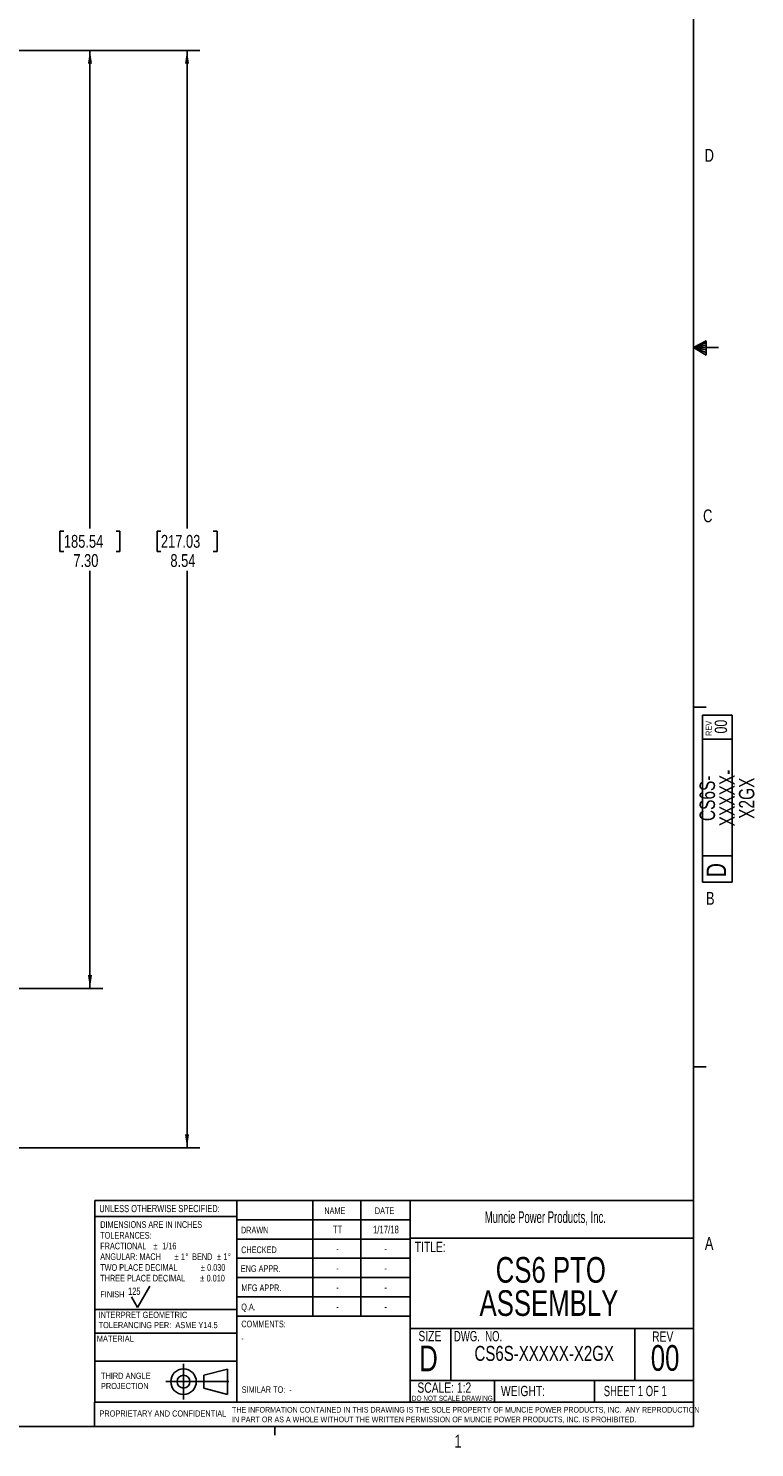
# Model space of a CAD drawing. Header units: inches. Extents: x 0.3 to 34.1, y 0.2 to 21.7.
# Tile 20 of 28: x 27 to 34.1, y 0.2 to 14. Entities that reach past the tile are written whole.
import ezdxf

# ---------------------------------------------------------------- set-up
doc = ezdxf.new("R2010")
doc.units = ezdxf.units.IN
doc.header["$MEASUREMENT"] = 0
doc.linetypes.add('CENTERX2', pattern=[0.8, 0.5, -0.1, 0.1, -0.1])
doc.layers.add('BORDER', color=7, linetype='Continuous', lineweight=25)
doc.layers.add('SLD-0', color=7, linetype='Continuous', lineweight=25)
doc.styles.add('SLDTEXTSTYLE0', font='TXT', dxfattribs={"width": 0.75})
doc.styles.add('SLDTEXTSTYLE1', font='TXT', dxfattribs={"width": 0.605})
doc.styles.add('SLDTEXTSTYLE2', font='TXT', dxfattribs={"width": 0.694444})
doc.styles.add('SLDTEXTSTYLE3', font='TXT', dxfattribs={"width": 0.6875})
doc.dimstyles.new('SLDDIMSTYLE0', dxfattribs={"dimtxt": 0.125, "dimasz": 0.13, "dimexe": 0, "dimexo": 0.0625, "dimgap": 0.03125, "dimtad": 0, "dimtih": 1, "dimtoh": 1, "dimlfac": 0.8, "dimrnd": 1e-09, "dimzin": 12, "dimdsep": 46, "dimtxsty": 'SLDTEXTSTYLE0', "dimsah": 1, "dimcen": 0.09, "dimadec": 0, "dimazin": 3, "dimtfac": 1, "dimtofl": 0, "dimtmove": 0, "dimatfit": 3, "dimfxl": 1, "dimfrac": 2, "dimtolj": 1, "dimtzin": 12, "dimarcsym": 0})
doc.dimstyles.new('SLDDIMSTYLE1', dxfattribs={"dimtxt": 0.125, "dimasz": 0.13, "dimexe": 0, "dimexo": 0.0625, "dimgap": 0.03125, "dimtad": 0, "dimtih": 1, "dimtoh": 1, "dimlfac": 0.8, "dimrnd": 1e-09, "dimzin": 4, "dimdsep": 46, "dimtxsty": 'SLDTEXTSTYLE0', "dimsah": 1, "dimcen": 0.09, "dimadec": 0, "dimazin": 1, "dimtfac": 1, "dimtofl": 0, "dimtmove": 0, "dimatfit": 3, "dimfxl": 1, "dimfrac": 2, "dimtolj": 1, "dimtzin": 12, "dimarcsym": 0})

# ---------------------------------------------------------------- blocks, each defined once
blk = doc.blocks.new('Block1')
at = {"layer": 'SLD-0', "color": 1, "linetype": 'CENTERX2'}
for p, q in [((3.162, 0.867), (3.162, 0.522)), ((2.989, 0.695), (3.334, 0.695))]:
    blk.add_line(p, q, dxfattribs=at)
at = {"layer": 'SLD-0', "color": 1}
for p, q in [((3.334, 0.695), (3.604, 0.695)), ((3.589, 0.818), (3.359, 0.758)), ((3.359, 0.758), (3.359, 0.632)), ((3.589, 0.571), (3.589, 0.818)), ((3.359, 0.632), (3.589, 0.571))]:
    blk.add_line(p, q, dxfattribs=at)
for radius in [0.124, 0.0629]:
    blk.add_circle((3.162, 0.695), radius, dxfattribs=at)
blk = doc.blocks.new('SW_NOTE_0')
at = {"color": 0, "linetype": 'Continuous', "lineweight": 0, "char_height": 0.15, "attachment_point": 2, "rotation": 90, "style": 'SLDTEXTSTYLE0'}
for s, insert in [('XXXXX-', (-0.002, 0.268)), ('CS6S-', (-0.193, 0.265)), ('X2GX', (0.19, 0.266))]:
    blk.add_mtext(s, dxfattribs=dict(at, insert=insert))
blk = doc.blocks.new('SW_NOTE_1')
at = {"layer": 'SLD-0', "color": 0, "char_height": 0.06, "attachment_point": 1, "style": 'SLDTEXTSTYLE0'}
for s, insert in [('THIRD ANGLE', (0, 0.077)), ('PROJECTION', (0, -0.022))]:
    blk.add_mtext(s, dxfattribs=dict(at, insert=insert))
blk = doc.blocks.new('SW_NOTE_2')
at = {"layer": 'SLD-0', "color": 0, "char_height": 0.055, "attachment_point": 1, "style": 'SLDTEXTSTYLE0'}
for s, insert in [('THE INFORMATION CONTAINED IN THIS DRAWING IS THE SOLE PROPERTY OF MUNCIE POWER PRODUCTS, INC.  ANY REPRODUCTION', (0, 0.071)), ('IN PART OR AS A WHOLE WITHOUT THE WRITTEN PERMISSION OF MUNCIE POWER PRODUCTS, INC. IS PROHIBITED.', (0, -0.023))]:
    blk.add_mtext(s, dxfattribs=dict(at, insert=insert))
blk = doc.blocks.new('SW_NOTE_3')
at = {"layer": 'SLD-0', "color": 0, "char_height": 0.065, "attachment_point": 1, "style": 'SLDTEXTSTYLE0'}
for s, insert in [('DIMENSIONS ARE IN INCHES', (0, 0.084)), ('TOLERANCES:', (0, -0.021)), ('FRACTIONAL', (0, -0.125)), ('%%p', (0.518, -0.125)), ('1/16', (0.604, -0.125)), ('ANGULAR: MACH', (0, -0.229)), ('%%p', (0.723, -0.229)), ('1', (0.785, -0.229)), ('%%d', (0.829, -0.229)), ('BEND', (0.895, -0.229)), ('%%p', (1.137, -0.229)), ('1', (1.199, -0.229)), ('%%d', (1.243, -0.229)), ('TWO PLACE DECIMAL', (0, -0.334)), ('%%p', (0.979, -0.334)), ('0.030', (1.041, -0.334)), ('THREE PLACE DECIMAL', (0, -0.438)), ('%%p', (0.974, -0.438)), ('0.010', (1.036, -0.438))]:
    blk.add_mtext(s, dxfattribs=dict(at, insert=insert))
blk = doc.blocks.new('SW_NOTE_4')
at = {"layer": 'SLD-0', "color": 0, "char_height": 0.06, "attachment_point": 1, "style": 'SLDTEXTSTYLE0'}
for s, insert in [('INTERPRET GEOMETRIC', (0, 0.077)), ('TOLERANCING PER:  ASME Y14.5', (0, -0.022))]:
    blk.add_mtext(s, dxfattribs=dict(at, insert=insert))
blk = doc.blocks.new('SW_NOTE_5')
at = {"layer": 'BORDER', "color": 0, "char_height": 0.25, "attachment_point": 2, "style": 'SLDTEXTSTYLE0'}
for s, insert in [('CS6 PTO', (0.664, 0.322)), ('ASSEMBLY', (0.646, -0.001))]:
    blk.add_mtext(s, dxfattribs=dict(at, insert=insert))
blk = doc.blocks.new('_D_9')
at = {"layer": 'SLD-0'}
for p, q in [((21.853, 13.804), (27.772, 13.804)), ((27.647, 13.804), (27.647, 9.151)), ((27.393, 9.125), (27.355, 9.125)), ((27.355, 9.125), (27.355, 8.927)), ((27.901, 9.125), (27.939, 9.125)), ((27.939, 9.125), (27.939, 8.927)), ((27.355, 8.927), (27.393, 8.927)), ((27.939, 8.927), (27.901, 8.927)), ((27.647, 4.673), (27.647, 8.74)), ((23.422, 4.673), (27.772, 4.673))]:
    blk.add_line(p, q, dxfattribs=at)
for points in [[(27.647, 13.804), (27.627, 13.674), (27.667, 13.674)], [(27.647, 4.673), (27.667, 4.803), (27.627, 4.803)]]:
    blk.add_solid(points, dxfattribs=at)
at = {"layer": 'SLD-0', "char_height": 0.125, "attachment_point": 1, "style": 'SLDTEXTSTYLE0'}
for s, insert in [('185.54', (27.393, 9.088)), ('7.30', (27.485, 8.901))]:
    blk.add_mtext(s, dxfattribs=dict(at, insert=insert))
blk = doc.blocks.new('_D_10')
at = {"layer": 'SLD-0'}
for p, q in [((21.853, 13.804), (28.717, 13.804)), ((28.592, 13.804), (28.592, 9.151)), ((28.338, 9.125), (28.3, 9.125)), ((28.3, 9.125), (28.3, 8.927)), ((28.846, 9.125), (28.884, 9.125)), ((28.884, 9.125), (28.884, 8.927)), ((28.3, 8.927), (28.338, 8.927)), ((28.884, 8.927), (28.846, 8.927)), ((28.592, 3.123), (28.592, 8.74)), ((21.071, 3.123), (28.717, 3.123))]:
    blk.add_line(p, q, dxfattribs=at)
for points in [[(28.592, 13.804), (28.572, 13.674), (28.612, 13.674)], [(28.592, 3.123), (28.612, 3.253), (28.572, 3.253)]]:
    blk.add_solid(points, dxfattribs=at)
at = {"layer": 'SLD-0', "char_height": 0.125, "attachment_point": 1, "style": 'SLDTEXTSTYLE0'}
for s, insert in [('217.03', (28.338, 9.088)), ('8.54', (28.43, 8.901))]:
    blk.add_mtext(s, dxfattribs=dict(at, insert=insert))

msp = doc.modelspace()

# ---------------------------------------------------------------- linework, layer by layer
at = {"layer": 'BORDER'}
for p, q in [((27.694, 0.645), (27.694, 2.609)), ((27.694, 2.609), (33.523, 2.609)), ((29.076, 2.609), (29.076, 0.645)), ((29.817, 2.609), (29.817, 1.484)), ((30.285, 2.609), (30.285, 1.484)), ((30.764, 2.609), (30.764, 0.645)), ((29.076, 2.455), (27.694, 2.455)), ((29.076, 2.422), (30.764, 2.422)), ((29.076, 2.234), (30.764, 2.234)), ((30.764, 2.242), (33.523, 2.242)), ((29.076, 2.047), (30.764, 2.047)), ((30.764, 1.859), (29.076, 1.859)), ((28.111, 1.567), (28.051, 1.671)), ((28.111, 1.567), (28.231, 1.775)), ((30.764, 1.672), (29.076, 1.672)), ((27.694, 1.55), (29.076, 1.55)), ((30.764, 1.484), (29.073, 1.484)), ((27.694, 1.317), (29.076, 1.317)), ((30.764, 1.365), (33.523, 1.365)), ((31.16, 1.365), (31.16, 0.858)), ((32.951, 1.365), (32.951, 0.858)), ((27.694, 1.047), (29.076, 1.047)), ((30.764, 0.858), (33.523, 0.858)), ((31.587, 0.858), (31.587, 0.645)), ((32.559, 0.858), (32.559, 0.645)), ((27.691, 0.645), (27.691, 0.411)), ((27.691, 0.645), (33.523, 0.645))]:
    msp.add_line(p, q, dxfattribs=at)
at = {"layer": 'SLD-0'}
for p, q in [((33.523, 0.411), (33.523, 21.411)), ((33.523, 10.911), (33.647, 10.976)), ((33.647, 10.958), (33.523, 10.911)), ((33.647, 10.934), (33.523, 10.911)), ((33.647, 10.976), (33.647, 10.837)), ((33.647, 10.891), (33.523, 10.911)), ((33.647, 10.865), (33.523, 10.911)), ((33.647, 10.837), (33.523, 10.911)), ((33.523, 10.911), (33.766, 10.911)), ((33.523, 7.411), (33.648, 7.411)), ((33.61, 7.332), (33.9, 7.332)), ((33.61, 7.332), (33.61, 5.709)), ((33.9, 7.332), (33.9, 5.709)), ((33.9, 7.099), (33.61, 7.099)), ((33.61, 5.965), (33.9, 5.965)), ((33.61, 5.709), (33.9, 5.709)), ((33.523, 3.911), (33.648, 3.911)), ((33.523, 0.411), (0.523, 0.411)), ((29.448, 0.411), (29.448, 0.326))]:
    msp.add_line(p, q, dxfattribs=at)

# ---------------------------------------------------------------- block references
at = {"color": 7, "linetype": 'Continuous', "lineweight": 0}
msp.add_blockref('SW_NOTE_0', (33.776, 6.259), dxfattribs=at)
at = {"color": 7, "linetype": 'Continuous'}
msp.add_blockref('Block1', (25.396, 0.151), dxfattribs=at)
at = {"layer": 'BORDER'}
msp.add_blockref('SW_NOTE_5', (31.47, 1.737), dxfattribs=at)
at = {"layer": 'SLD-0'}
for name, p in [('SW_NOTE_3', (27.747, 2.324)), ('SW_NOTE_4', (27.731, 1.449)), ('SW_NOTE_1', (27.754, 0.856)), ('SW_NOTE_2', (29.03, 0.529))]:
    msp.add_blockref(name, p, dxfattribs=at)

# ---------------------------------------------------------------- texts
at = {"color": 7, "linetype": 'Continuous', "lineweight": 0, "char_height": 0.125, "attachment_point": 1, "style": 'SLDTEXTSTYLE0'}
for s, insert in [('D', (33.632, 12.845)), ('C', (33.617, 9.336)), ('B', (33.645, 5.613)), ('A', (33.634, 2.254)), ('1', (31.195, 0.329))]:
    msp.add_mtext(s, dxfattribs=dict(at, insert=insert))
at = {"color": 7, "linetype": 'Continuous', "lineweight": 0, "rotation": 90, "style": 'SLDTEXTSTYLE0'}
for s, insert, char_height, attachment_point in [('REV', (33.642, 7.131), 0.06, 1), ('00', (33.73, 7.222), 0.12, 2), ('D', (33.651, 5.756), 0.19, 1)]:
    msp.add_mtext(s, dxfattribs=dict(at, insert=insert, char_height=char_height, attachment_point=attachment_point))
at = {"layer": 'BORDER', "style": 'SLDTEXTSTYLE0'}
for s, insert, char_height, attachment_point in [('125', (28.018, 1.761), 0.07, 1), ('CS6S-XXXXX-X2GX', (32.07, 1.194), 0.14583, 2), ('00', (33.247, 1.202), 0.25, 2), ('-', (29.588, 0.8), 0.0625, 1), ('PROPRIETARY AND CONFIDENTIAL', (27.739, 0.566), 0.06, 1)]:
    msp.add_mtext(s, dxfattribs=dict(at, insert=insert, char_height=char_height, attachment_point=attachment_point))
at = {"layer": 'SLD-0'}
for s, insert, char_height, attachment_point, style in [('UNLESS OTHERWISE SPECIFIED:', (27.738, 2.566), 0.07, 1, 'SLDTEXTSTYLE0'), ('NAME', (29.929, 2.543), 0.065, 1, 'SLDTEXTSTYLE0'), ('DATE', (30.421, 2.542), 0.065, 1, 'SLDTEXTSTYLE0'), ('Muncie Power Products, Inc.', (31.491, 2.505), 0.11458, 1, 'SLDTEXTSTYLE1'), ('DRAWN', (29.117, 2.354), 0.065, 1, 'SLDTEXTSTYLE0'), ('TT', (30.058, 2.366), 0.075, 2, 'SLDTEXTSTYLE0'), ('1/17/18', (30.529, 2.364), 0.075, 2, 'SLDTEXTSTYLE0'), ('CHECKED', (29.119, 2.162), 0.065, 1, 'SLDTEXTSTYLE0'), ('-', (30.057, 2.177), 0.075, 2, 'SLDTEXTSTYLE0'), ('-', (30.526, 2.177), 0.075, 2, 'SLDTEXTSTYLE0'), ('TITLE:', (30.81, 2.208), 0.1, 1, 'SLDTEXTSTYLE0'), ('ENG APPR.', (29.116, 1.979), 0.065, 1, 'SLDTEXTSTYLE0'), ('-', (30.057, 1.989), 0.075, 2, 'SLDTEXTSTYLE0'), ('-', (30.526, 1.989), 0.075, 2, 'SLDTEXTSTYLE0'), ('FINISH', (27.747, 1.726), 0.06, 1, 'SLDTEXTSTYLE0'), ('MFG APPR.', (29.121, 1.792), 0.065, 1, 'SLDTEXTSTYLE0'), ('-', (30.057, 1.802), 0.075, 2, 'SLDTEXTSTYLE0'), ('-', (30.526, 1.802), 0.075, 2, 'SLDTEXTSTYLE0'), ('Q.A.', (29.12, 1.606), 0.065, 1, 'SLDTEXTSTYLE0'), ('-', (30.057, 1.614), 0.075, 2, 'SLDTEXTSTYLE0'), ('-', (30.526, 1.614), 0.075, 2, 'SLDTEXTSTYLE0'), ('COMMENTS:', (29.121, 1.44), 0.065, 1, 'SLDTEXTSTYLE0'), ('MATERIAL', (27.714, 1.294), 0.06, 1, 'SLDTEXTSTYLE0'), ('-', (29.121, 1.3), 0.0625, 1, 'SLDTEXTSTYLE0'), ('SIZE', (30.845, 1.34), 0.1, 1, 'SLDTEXTSTYLE0'), ('DWG.  NO.', (31.191, 1.339), 0.1, 1, 'SLDTEXTSTYLE2'), ('REV', (33.121, 1.335), 0.1, 1, 'SLDTEXTSTYLE0'), ('D', (30.853, 1.197), 0.25, 1, 'SLDTEXTSTYLE0'), ('SCALE: 1:2', (30.835, 0.838), 0.1, 1, 'SLDTEXTSTYLE0'), ('SIMILAR TO:', (29.124, 0.8), 0.0625, 1, 'SLDTEXTSTYLE0'), ('DO NOT SCALE DRAWING', (31.175, 0.709), 0.05, 2, 'SLDTEXTSTYLE0'), ('WEIGHT:', (31.649, 0.805), 0.1, 1, 'SLDTEXTSTYLE0'), ('SHEET 1 OF 1', (32.65, 0.805), 0.1, 1, 'SLDTEXTSTYLE3')]:
    msp.add_mtext(s, dxfattribs=dict(at, insert=insert, char_height=char_height, attachment_point=attachment_point, style=style))

# ---------------------------------------------------------------- dimensions: what is measured, and where the dimension line sits
for base, p2, dimstyle, picture, middle in [((28.592, 3.123), (21.021, 3.123), 'SLDDIMSTYLE0', '_D_10', (28.592, 8.945)), ((27.647, 4.673), (23.372, 4.673), 'SLDDIMSTYLE1', '_D_9', (27.647, 8.945))]:
    dim = msp.add_linear_dim(base=base, p1=(21.803, 13.804), p2=p2, angle=90, dimstyle=dimstyle, dxfattribs=at)
    dim.commit()
    dim.dimension.update_dxf_attribs({"geometry": picture, "text_midpoint": middle, "dimtype": 160})

doc.saveas('drawing.dxf')
